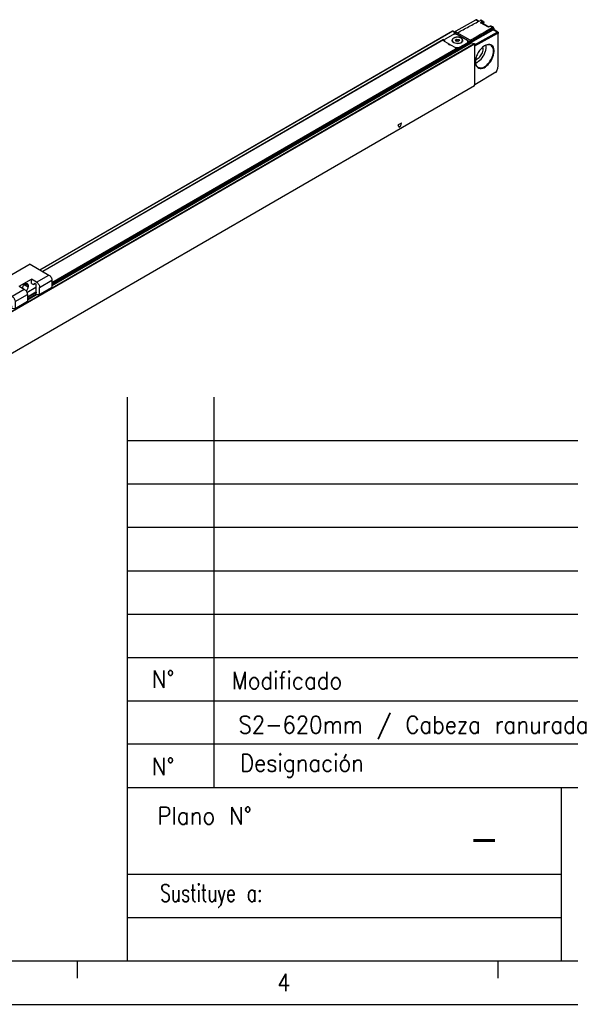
# Model space of a CAD drawing. Header units: millimetres. Extents: x -500 to 979, y -592 to 328.
# Tile 14 of 23: x -108 to -45, y -92 to 21. Entities that reach past the tile are written whole.
import ezdxf

# ---------------------------------------------------------------- set-up
doc = ezdxf.new("R2010")
doc.units = ezdxf.units.MM
doc.layers.add('1', color=7, linetype='Continuous')
doc.styles.add('CONVERTER_12', font='txt.shx', dxfattribs={"width": 0.9})
doc.styles.add('CONVERTER_14', font='txt.shx', dxfattribs={"width": 0.72})

# ---------------------------------------------------------------- blocks, each defined once
blk = doc.blocks.new('SOPORTE_INTERMEDIO_S__27', base_point=(-555.16, -60.08))
at = {"color": 7, "linetype": 'Continuous'}
for p, q in [((-533.95, -34.44), (-555.16, -46.72)), ((-533.95, -34.44), (-523.2, -40.66)), ((-540.31, -47.12), (-533.24, -43.03)), ((-533.24, -45.48), (-533.24, -43.03)), ((-530.27, -44.75), (-533.24, -43.03)), ((-532.04, -46.17), (-531.33, -45.36)), ((-531.33, -45.36), (-530.62, -45.77)), ((-521.43, -43.72), (-521.43, -47.8)), ((-555.16, -46.72), (-544.41, -52.94)), ((-555.16, -52.83), (-555.16, -46.72)), ((-540.31, -47.12), (-537.34, -48.84)), ((-535.85, -50.66), (-530.62, -47.63)), ((-535.18, -46.6), (-535.18, -47.42)), ((-533.24, -45.48), (-532.04, -46.17)), ((-532.04, -46.17), (-530.98, -45.56)), ((-530.62, -45.77), (-530.62, -50.5)), ((-530.62, -50.5), (-530.29, -50.69)), ((-530.61, -51.52), (-530.27, -50.7)), ((-530.27, -50.7), (-530.29, -50.69)), ((-521.43, -47.8), (-528.5, -51.89)), ((-528.5, -51.89), (-528.5, -47.81)), ((-547.38, -57.33), (-555.16, -52.83)), ((-547.38, -53.66), (-547.38, -57.33)), ((-546.18, -54.36), (-547.38, -53.66)), ((-547.38, -57.33), (-544.77, -55.82)), ((-545.47, -53.55), (-546.18, -54.36)), ((-546.18, -54.36), (-545.12, -53.75)), ((-544.77, -53.95), (-545.47, -53.55)), ((-544.77, -58.68), (-544.77, -53.95)), ((-535.57, -55.98), (-542.64, -60.08)), ((-542.64, -56), (-542.64, -60.08)), ((-535.57, -51.91), (-535.57, -55.98)), ((-530.42, -51.84), (-528.5, -51.89)), ((-544.43, -58.88), (-544.77, -58.68)), ((-544.76, -59.7), (-544.41, -58.89)), ((-542.64, -60.08), (-544.56, -60.02)), ((-544.43, -58.88), (-544.41, -58.89))]:
    blk.add_line(p, q, dxfattribs=at)
at = {"color": 3, "linetype": 'Continuous'}
for p, q in [((-530.27, -44.75), (-523.2, -40.66)), ((-528.5, -47.81), (-521.43, -43.72)), ((-544.41, -52.94), (-537.34, -48.84)), ((-537.36, -46.16), (-535.18, -47.42)), ((-536.77, -45.69), (-535.18, -46.6)), ((-542.64, -56), (-535.57, -51.91))]:
    blk.add_line(p, q, dxfattribs=at)
at = {"color": 7, "linetype": 'Continuous'}
for points, knots in [([(-530.27, -44.75), (-530.03, -44.92), (-529.54, -45.28), (-529, -46.06), (-528.6, -46.91), (-528.53, -47.52), (-528.5, -47.81)], [0, 0, 0, 0, 0.869803, 1.833015, 2.795759, 3.664313, 3.664313, 3.664313, 3.664313]), ([(-523.2, -40.66), (-522.96, -40.83), (-522.46, -41.19), (-521.93, -41.96), (-521.52, -42.82), (-521.46, -43.43), (-521.43, -43.72)], [0, 0, 0, 0, 0.869803, 1.833015, 2.795759, 3.664313, 3.664313, 3.664313, 3.664313]), ([(-538.36, -48.25), (-538.28, -47.88), (-538.12, -47.11), (-537.45, -46.18), (-536.59, -45.43), (-535.93, -45.53), (-535.65, -45.58)], [0, 0, 0, 0, 1.126424, 2.321801, 3.440081, 4.255271, 4.255271, 4.255271, 4.255271]), ([(-537.34, -48.84), (-537.1, -49.01), (-536.61, -49.38), (-536.07, -50.15), (-535.67, -51), (-535.6, -51.62), (-535.57, -51.91)], [0, 0, 0, 0, 0.869803, 1.833015, 2.795759, 3.664313, 3.664313, 3.664313, 3.664313]), ([(-535.18, -47.42), (-535.21, -47.68), (-535.27, -48.23), (-535.63, -49), (-535.99, -49.5), (-536.24, -49.76), (-536.29, -49.8), (-536.31, -49.82)], [0, 0, 0, 0, 0.787351, 1.64426, 2.517016, 2.617389, 2.715721, 2.715721, 2.715721, 2.715721]), ([(-535.65, -45.58), (-535.52, -45.7), (-535.22, -45.97), (-535.2, -46.38), (-535.18, -46.6)], [0, 0, 0, 0, 0.523909, 1.166148, 1.166148, 1.166148, 1.166148]), ([(-544.41, -52.94), (-544.18, -53.11), (-543.68, -53.47), (-543.14, -54.24), (-542.74, -55.1), (-542.67, -55.71), (-542.64, -56)], [0, 0, 0, 0, 0.869803, 1.833015, 2.795759, 3.664313, 3.664313, 3.664313, 3.664313]), ([(-530.61, -51.52), (-530.62, -51.55), (-530.63, -51.62), (-530.58, -51.72), (-530.52, -51.81), (-530.45, -51.83), (-530.42, -51.84)], [0, 0, 0, 0, 0.0923306, 0.207306, 0.3207298, 0.4096698, 0.4096698, 0.4096698, 0.4096698]), ([(-544.56, -60.02), (-544.59, -60.01), (-544.66, -59.99), (-544.72, -59.9), (-544.77, -59.8), (-544.76, -59.73), (-544.76, -59.7)], [0, 0, 0, 0, 0.08894, 0.2023638, 0.3173392, 0.4096698, 0.4096698, 0.4096698, 0.4096698])]:
    blk.add_open_spline(points, degree=3, knots=knots, dxfattribs=at)
blk = doc.blocks.new('REGLA_S-620__29', base_point=(-812.41, -232.3))
at = {"color": 7, "linetype": 'Continuous'}
for p, q in [((-289.73, 99.4), (-277.11, 106.44)), ((-276.62, 106.49), (-275.28, 105.71)), ((-272.77, 105.48), (-273.98, 106.18)), ((-273.83, 104.8), (-273.76, 104.77)), ((-269.64, 102.38), (-273.76, 104.77)), ((-272.51, 104.04), (-272.51, 104.94)), ((-268.83, 102.83), (-269.73, 102.33)), ((-267.03, 102.16), (-268.25, 102.86)), ((-528.44, -37.62), (-290.52, 100.08)), ((-290.45, 97.8), (-294.7, 95.34)), ((-290.37, 100.04), (-289.15, 98.82)), ((-289.88, 98.34), (-289.88, 98.03)), ((-289.77, 98.47), (-288.4, 99.26)), ((-287.8, 98.96), (-288.3, 99.25)), ((-287.91, 98.2), (-281.9, 94.73)), ((-282.32, 94.73), (-287.63, 97.8)), ((-279.92, 93.3), (-267.16, 100.68)), ((-277.83, 92.13), (-264.88, 99.36)), ((-277.62, 91.44), (-264.53, 98.75)), ((-264.39, 99.41), (-266.83, 100.82)), ((-264.19, 98.54), (-264.19, 98.95)), ((-264.19, 80.64), (-264.19, 98.54)), ((-295.66, 95.06), (-526.67, -38.65)), ((-295.71, 94.85), (-295.7, 94.97)), ((-295.63, 95.01), (-295.63, 94.53)), ((-295.28, 94.39), (-295.46, 94.29)), ((-295.28, 94.14), (-295.28, 94.52)), ((-293.05, 92.83), (-295.12, 94.03)), ((-293.04, 92.74), (-291.34, 91.76)), ((-289.11, 90.55), (-291.18, 91.75)), ((-290.73, 94.5), (-290.73, 94.67)), ((-288.85, 94.84), (-288.03, 95.31)), ((-288.55, 94.19), (-288.85, 94.84)), ((-288.55, 94.19), (-288.03, 94.5)), ((-287.43, 94.02), (-288.55, 94.19)), ((-288.03, 95.31), (-286.92, 95.14)), ((-288.03, 95.31), (-288.03, 94.5)), ((-288.03, 94.5), (-286.92, 94.32)), ((-286.92, 94.32), (-287.43, 94.02)), ((-287.14, 89.28), (-281.39, 92.61)), ((-286.92, 95.14), (-286.92, 94.32)), ((-286.92, 95.14), (-286.62, 94.49)), ((-286.62, 94.49), (-286.92, 94.32)), ((-286.57, 90.63), (-282.32, 93.09)), ((-282.32, 92.27), (-286.57, 89.82)), ((-284.73, 94.5), (-284.73, 94.67)), ((-281.74, 93.09), (-281.74, 93.91)), ((-281.39, 93.42), (-281.39, 92.61)), ((-281.31, 93.91), (-281.32, 93.79)), ((-280.1, 94.5), (-280.38, 94.66)), ((-279.95, 94.26), (-279.95, 93.43)), ((-279.76, 93.17), (-278.02, 92.89)), ((-277.83, 91.8), (-277.83, 92.63)), ((-277.83, 91.8), (-277.62, 91.44)), ((-277.83, 91.8), (-277.83, 68.89)), ((-277.62, 69.01), (-277.62, 91.44)), ((-287.14, 90.09), (-287.14, 89.28)), ((-265.56, 76.23), (-277.62, 69.01)), ((-277.87, 68.39), (-786.28, -225.87)), ((-277.83, 68.89), (-277.62, 69.01)), ((-277.83, 68.48), (-277.83, 68.89))]:
    blk.add_line(p, q, dxfattribs=at)
at = {"color": 3, "linetype": 'Continuous'}
for p, q in [((-275.57, 105.55), (-277.11, 106.44)), ((-274.48, 106.14), (-273.26, 105.44)), ((-274.39, 104.81), (-273.26, 105.44)), ((-269.87, 102.19), (-274.39, 104.81)), ((-273.83, 104.8), (-273.12, 105.19)), ((-272.56, 104.07), (-272.56, 104.86)), ((-268.73, 102.82), (-269.87, 102.19)), ((-268.73, 102.82), (-267.51, 102.11)), ((-528.33, -37.69), (-290.37, 100.04)), ((-289.53, 98.54), (-288.3, 99.25)), ((-287.91, 97.93), (-287.91, 98.2)), ((-280.38, 94.66), (-287.8, 98.96)), ((-267.51, 102.11), (-267.16, 101.5)), ((-264.88, 99.36), (-267.16, 100.68)), ((-264.53, 98.75), (-264.88, 99.36)), ((-786.43, -201.37), (-278.02, 92.89)), ((-786.24, -201.63), (-277.83, 92.63)), ((-295.7, 94.97), (-526.61, -38.68)), ((-279.95, 93.43), (-521.43, -46.33)), ((-521.43, -46.71), (-279.76, 93.17)), ((-295.28, 94.45), (-295.49, 94.32)), ((-282.32, 92.27), (-282.32, 93.09)), ((-281.9, 94.36), (-281.9, 94.73)), ((-281.39, 93.42), (-279.95, 94.26)), ((-281.32, 93.79), (-280.1, 94.5)), ((-287.49, 90.22), (-521.43, -45.18)), ((-287.14, 90.09), (-521.43, -45.5)), ((-286.57, 89.82), (-286.57, 90.63)), ((-277.83, 68.48), (-786.24, -225.77)), ((-321.12, 44.63), (-321.87, 45.7)), ((-321.72, 46.1), (-320.21, 46.97)), ((-320.06, 46.75), (-320.81, 44.81)), ((-530.62, -50.5), (-535.57, -53.36)), ((-530.34, -50.66), (-535.57, -53.69)), ((-530.61, -51.65), (-535.57, -54.52)), ((-535.57, -54.89), (-530.3, -51.84))]:
    blk.add_line(p, q, dxfattribs=at)
blk.add_arc((-273.4, 105.2), 0.279, 359.0255, 59.8242, dxfattribs=at)
at = {"color": 7, "linetype": 'Continuous'}
for centre, radius, start, end in [((-289.5, 98), 0.541, 93.0856, 119.78), ((-280.24, 94.26), 0.283, 0.0306, 59.9695)]:
    blk.add_arc(centre, radius, start, end, dxfattribs=at)
for points, knots in [([(-287.8, 98.96), (-286.69, 99.56), (-284.48, 100.76), (-281.15, 102.55), (-277.81, 104.35), (-275.59, 105.55), (-274.48, 106.14)], [0, 0, 0, 0, 3.780232, 7.560463, 11.347824, 15.135181, 15.135181, 15.135181, 15.135181]), ([(-276.62, 106.49), (-276.7, 106.51), (-276.87, 106.56), (-277.03, 106.49), (-277.11, 106.44)], [0, 0, 0, 0, 0.2285345, 0.507372, 0.507372, 0.507372, 0.507372]), ([(-273.98, 106.18), (-274.03, 106.2), (-274.13, 106.24), (-274.27, 106.23), (-274.39, 106.19), (-274.45, 106.16), (-274.48, 106.14)], [0, 0, 0, 0, 0.1484705, 0.312642, 0.4122035, 0.5188611, 0.5188611, 0.5188611, 0.5188611]), ([(-274.39, 104.81), (-274.35, 104.81), (-274.25, 104.83), (-274.1, 104.84), (-273.95, 104.83), (-273.86, 104.81), (-273.83, 104.8)], [0, 0, 0, 0, 0.1234289, 0.3107978, 0.4569802, 0.5682655, 0.5682655, 0.5682655, 0.5682655]), ([(-272.77, 105.48), (-272.74, 105.46), (-272.66, 105.41), (-272.58, 105.29), (-272.52, 105.13), (-272.51, 105.01), (-272.51, 104.94)], [0, 0, 0, 0, 0.1108787, 0.2790534, 0.4150139, 0.6267463, 0.6267463, 0.6267463, 0.6267463]), ([(-269.73, 102.33), (-269.74, 102.32), (-269.77, 102.3), (-269.8, 102.27), (-269.83, 102.23), (-269.85, 102.2), (-269.87, 102.19)], [0, 0, 0, 0, 0.0428968, 0.0907963, 0.1427579, 0.1986766, 0.1986766, 0.1986766, 0.1986766]), ([(-268.83, 102.83), (-268.79, 102.85), (-268.69, 102.9), (-268.53, 102.93), (-268.37, 102.92), (-268.29, 102.88), (-268.25, 102.86)], [0, 0, 0, 0, 0.1475249, 0.3403558, 0.4818958, 0.6154886, 0.6154886, 0.6154886, 0.6154886]), ([(-267.03, 102.16), (-267.08, 102.18), (-267.17, 102.22), (-267.31, 102.2), (-267.42, 102.16), (-267.48, 102.13), (-267.51, 102.11)], [0, 0, 0, 0, 0.1430297, 0.301851, 0.3988723, 0.5033664, 0.5033664, 0.5033664, 0.5033664]), ([(-290.52, 100.08), (-290.5, 100.09), (-290.44, 100.1), (-290.4, 100.06), (-290.37, 100.04)], [0, 0, 0, 0, 0.0695574, 0.1640678, 0.1640678, 0.1640678, 0.1640678]), ([(-289.77, 98.47), (-289.78, 98.46), (-289.81, 98.44), (-289.84, 98.41), (-289.87, 98.38), (-289.87, 98.35), (-289.88, 98.34)], [0, 0, 0, 0, 0.0493668, 0.0934154, 0.1393934, 0.17853, 0.17853, 0.17853, 0.17853]), ([(-289.53, 98.54), (-289.23, 98.54), (-288.67, 98.54), (-288.15, 98.31), (-287.91, 98.2)], [0, 0, 0, 0, 0.875241, 1.666828, 1.666828, 1.666828, 1.666828]), ([(-288.4, 99.26), (-288.38, 99.26), (-288.35, 99.27), (-288.32, 99.26), (-288.3, 99.25)], [0, 0, 0, 0, 0.0468022, 0.1042475, 0.1042475, 0.1042475, 0.1042475]), ([(-280.38, 94.66), (-279.31, 95.28), (-277.17, 96.52), (-273.95, 98.39), (-270.73, 100.25), (-268.59, 101.49), (-267.51, 102.11)], [0, 0, 0, 0, 3.712795, 7.42559, 11.145389, 14.865192, 14.865192, 14.865192, 14.865192]), ([(-279.95, 94.09), (-278.89, 94.71), (-276.78, 95.93), (-273.58, 97.78), (-270.38, 99.63), (-268.23, 100.88), (-267.16, 101.5)], [0, 0, 0, 0, 3.671944, 7.343887, 11.063257, 14.780058, 14.780058, 14.780058, 14.780058]), ([(-266.82, 101.3), (-266.83, 101.34), (-266.84, 101.43), (-266.91, 101.53), (-267.04, 101.55), (-267.12, 101.52), (-267.16, 101.5)], [0, 0, 0, 0, 0.1339242, 0.2472862, 0.3601591, 0.4968797, 0.4968797, 0.4968797, 0.4968797]), ([(-266.82, 100.78), (-266.88, 100.77), (-267, 100.77), (-267.1, 100.71), (-267.16, 100.68)], [0, 0, 0, 0, 0.162662, 0.3515403, 0.3515403, 0.3515403, 0.3515403]), ([(-266.83, 101.72), (-266.83, 101.78), (-266.84, 101.87), (-266.88, 101.99), (-266.94, 102.09), (-267, 102.13), (-267.03, 102.16)], [0, 0, 0, 0, 0.1713237, 0.2780914, 0.3762944, 0.505059, 0.505059, 0.505059, 0.505059]), ([(-266.83, 101.72), (-266.83, 101.68), (-266.83, 101.61), (-266.83, 101.51), (-266.83, 101.4), (-266.82, 101.33), (-266.82, 101.3)], [0, 0, 0, 0, 0.1049516, 0.2099032, 0.3148546, 0.4198058, 0.4198058, 0.4198058, 0.4198058]), ([(-266.83, 100.82), (-266.83, 100.9), (-266.82, 101.06), (-266.82, 101.22), (-266.82, 101.3)], [0, 0, 0, 0, 0.2381503, 0.4827262, 0.4827262, 0.4827262, 0.4827262]), ([(-266.82, 100.78), (-266.82, 100.78), (-266.82, 100.8), (-266.83, 100.81), (-266.83, 100.82)], [0, 0, 0, 0, 0.02013951, 0.04152316, 0.04152316, 0.04152316, 0.04152316]), ([(-264.88, 99.36), (-264.79, 99.41), (-264.63, 99.48), (-264.47, 99.43), (-264.39, 99.41)], [0, 0, 0, 0, 0.2788376, 0.507372, 0.507372, 0.507372, 0.507372]), ([(-264.53, 98.75), (-264.44, 98.78), (-264.25, 98.83), (-264.21, 98.64), (-264.19, 98.54)], [0, 0, 0, 0, 0.2468009, 0.4954625, 0.4954625, 0.4954625, 0.4954625]), ([(-264.39, 99.41), (-264.33, 99.35), (-264.2, 99.23), (-264.19, 99.05), (-264.19, 98.95)], [0, 0, 0, 0, 0.2328484, 0.5182881, 0.5182881, 0.5182881, 0.5182881]), ([(-295.12, 94.03), (-295.29, 94.14), (-295.59, 94.34), (-295.67, 94.69), (-295.71, 94.85)], [0, 0, 0, 0, 0.573572, 1.041979, 1.041979, 1.041979, 1.041979]), ([(-295.7, 94.97), (-295.7, 94.98), (-295.69, 95), (-295.68, 95.02), (-295.67, 95.05), (-295.66, 95.05), (-295.66, 95.06)], [0, 0, 0, 0, 0.0290335, 0.0618154, 0.0858808, 0.1013022, 0.1013022, 0.1013022, 0.1013022]), ([(-295.66, 95.06), (-295.66, 95.06), (-295.65, 95.06), (-295.64, 95.06), (-295.63, 95.03), (-295.63, 95.01), (-295.63, 95.01)], [0, 0, 0, 0, 0.00678221, 0.01356443, 0.04625814, 0.07032487, 0.07032487, 0.07032487, 0.07032487]), ([(-294.7, 95.34), (-294.86, 95.23), (-295.17, 95.03), (-295.25, 94.68), (-295.28, 94.52)], [0, 0, 0, 0, 0.573572, 1.041979, 1.041979, 1.041979, 1.041979]), ([(-295.28, 94.52), (-295.27, 94.43), (-295.25, 94.23), (-295.13, 94.08), (-295.07, 94)], [0, 0, 0, 0, 0.2757597, 0.5755629, 0.5755629, 0.5755629, 0.5755629]), ([(-291.18, 91.75), (-291.66, 91.79), (-292.47, 91.87), (-292.88, 92.55), (-293.05, 92.83)], [0, 0, 0, 0, 1.332097, 2.278226, 2.278226, 2.278226, 2.278226]), ([(-284.63, 94.67), (-284.74, 94.99), (-284.99, 95.75), (-286.27, 96.31), (-287.73, 96.54), (-289.2, 96.31), (-290.48, 95.75), (-290.73, 94.99), (-290.83, 94.67)], [0, 0, 0, 0, 0.988581, 2.299572, 3.868095, 5.436619, 6.74761, 7.736191, 7.736191, 7.736191, 7.736191]), ([(-290.62, 95.15), (-290.68, 95.06), (-290.78, 94.88), (-290.81, 94.68), (-290.83, 94.58)], [0, 0, 0, 0, 0.3111613, 0.6081016, 0.6081016, 0.6081016, 0.6081016]), ([(-290.83, 94.67), (-290.78, 94.42), (-290.65, 93.88), (-290.18, 93.57), (-289.92, 93.4)], [0, 0, 0, 0, 0.72603, 1.615067, 1.615067, 1.615067, 1.615067]), ([(-284.73, 94.67), (-284.84, 94.98), (-285.08, 95.71), (-286.32, 96.26), (-287.73, 96.48), (-289.15, 96.26), (-290.39, 95.71), (-290.63, 94.98), (-290.73, 94.67)], [0, 0, 0, 0, 0.956691, 2.225392, 3.743318, 5.261244, 6.529945, 7.486636, 7.486636, 7.486636, 7.486636]), ([(-290.73, 94.67), (-290.68, 94.43), (-290.56, 93.9), (-290.1, 93.6), (-289.85, 93.44)], [0, 0, 0, 0, 0.70261, 1.562968, 1.562968, 1.562968, 1.562968]), ([(-290.59, 93.98), (-290.63, 94.06), (-290.71, 94.23), (-290.73, 94.41), (-290.73, 94.5)], [0, 0, 0, 0, 0.2768421, 0.5444193, 0.5444193, 0.5444193, 0.5444193]), ([(-289.92, 93.4), (-289.4, 93.19), (-288.31, 92.77), (-286.64, 92.92), (-285.1, 93.43), (-284.77, 94.3), (-284.63, 94.67)], [0, 0, 0, 0, 1.661471, 3.455453, 4.99559, 6.12102, 6.12102, 6.12102, 6.12102]), ([(-289.85, 93.44), (-289.35, 93.24), (-288.29, 92.83), (-286.68, 92.97), (-285.19, 93.47), (-284.87, 94.31), (-284.73, 94.67)], [0, 0, 0, 0, 1.607876, 3.343987, 4.834442, 5.923568, 5.923568, 5.923568, 5.923568]), ([(-284.64, 94.58), (-284.65, 94.69), (-284.69, 94.92), (-284.82, 95.11), (-284.88, 95.21)], [0, 0, 0, 0, 0.3304954, 0.6803614, 0.6803614, 0.6803614, 0.6803614]), ([(-284.73, 94.5), (-284.74, 94.41), (-284.75, 94.22), (-284.84, 94.04), (-284.88, 93.96)], [0, 0, 0, 0, 0.2798692, 0.5704428, 0.5704428, 0.5704428, 0.5704428]), ([(-281.74, 93.91), (-281.77, 94.07), (-281.85, 94.42), (-282.16, 94.62), (-282.32, 94.73)], [0, 0, 0, 0, 0.468406, 1.041979, 1.041979, 1.041979, 1.041979]), ([(-282.32, 93.09), (-282.16, 93.2), (-281.85, 93.4), (-281.77, 93.75), (-281.74, 93.91)], [0, 0, 0, 0, 0.573572, 1.041979, 1.041979, 1.041979, 1.041979]), ([(-282.32, 92.27), (-282.16, 92.38), (-281.85, 92.58), (-281.77, 92.93), (-281.74, 93.09)], [0, 0, 0, 0, 0.573572, 1.041979, 1.041979, 1.041979, 1.041979]), ([(-281.9, 94.73), (-281.73, 94.62), (-281.43, 94.42), (-281.35, 94.07), (-281.31, 93.91)], [0, 0, 0, 0, 0.573572, 1.041979, 1.041979, 1.041979, 1.041979]), ([(-281.74, 93.64), (-281.66, 93.58), (-281.53, 93.47), (-281.43, 93.32), (-281.39, 93.25)], [0, 0, 0, 0, 0.2784394, 0.5274307, 0.5274307, 0.5274307, 0.5274307]), ([(-281.39, 93.42), (-281.39, 93.46), (-281.38, 93.52), (-281.36, 93.62), (-281.34, 93.71), (-281.33, 93.76), (-281.32, 93.79)], [0, 0, 0, 0, 0.0923988, 0.209338, 0.2900054, 0.3724617, 0.3724617, 0.3724617, 0.3724617]), ([(-279.76, 93.17), (-279.81, 93.19), (-279.92, 93.25), (-279.94, 93.37), (-279.95, 93.43)], [0, 0, 0, 0, 0.1603525, 0.3392879, 0.3392879, 0.3392879, 0.3392879]), ([(-278.02, 92.89), (-277.97, 92.86), (-277.87, 92.8), (-277.85, 92.69), (-277.83, 92.63)], [0, 0, 0, 0, 0.1603525, 0.3392879, 0.3392879, 0.3392879, 0.3392879]), ([(-277.34, 82.22), (-277.23, 81.11), (-277.01, 79.07), (-273.6, 77.96), (-270.49, 79.94), (-267.93, 83.07), (-266.53, 86.85), (-266.42, 90.53), (-269.16, 92.84), (-271.02, 91.97), (-272.04, 91.49)], [0, 0, 0, 0, 3.066068, 5.646588, 9.092091, 13.401089, 17.695083, 21.107482, 23.679621, 26.777197, 26.777197, 26.777197, 26.777197]), ([(-272.21, 91.39), (-272.88, 90.87), (-274.28, 89.79), (-275.83, 87.57), (-276.99, 85.12), (-277.23, 83.37), (-277.34, 82.53)], [0, 0, 0, 0, 2.517234, 5.276536, 8.035837, 10.553071, 10.553071, 10.553071, 10.553071]), ([(-276.28, 81.92), (-275.25, 82.74), (-273.12, 84.45), (-271.66, 87.58), (-271.09, 90.13), (-271.19, 91.31), (-271.24, 91.86)], [0, 0, 0, 0, 3.905208, 8.117215, 10.026438, 11.669848, 11.669848, 11.669848, 11.669848]), ([(-275.87, 79.1), (-275.08, 78.92), (-273.23, 78.5), (-270.52, 80.46), (-268.31, 83.22), (-267.02, 86.51), (-266.67, 89.84), (-267.95, 91.23), (-268.5, 91.82)], [0, 0, 0, 0, 2.344815, 5.465268, 9.212081, 12.958894, 16.079347, 18.424162, 18.424162, 18.424162, 18.424162]), ([(-272.04, 91.49), (-272.07, 91.47), (-272.13, 91.44), (-272.18, 91.41), (-272.21, 91.39)], [0, 0, 0, 0, 0.1008763, 0.2027351, 0.2027351, 0.2027351, 0.2027351]), ([(-268.5, 91.82), (-269.05, 91.99), (-270.26, 92.35), (-271.41, 91.8), (-272.04, 91.49)], [0, 0, 0, 0, 1.65531, 3.667405, 3.667405, 3.667405, 3.667405]), ([(-287.49, 90.22), (-287.79, 90.22), (-288.35, 90.22), (-288.87, 90.44), (-289.11, 90.55)], [0, 0, 0, 0, 0.875241, 1.666828, 1.666828, 1.666828, 1.666828]), ([(-288.73, 90.38), (-288.35, 90.32), (-287.6, 90.22), (-286.91, 90.5), (-286.57, 90.63)], [0, 0, 0, 0, 1.137157, 2.217642, 2.217642, 2.217642, 2.217642]), ([(-287.14, 90.09), (-287.15, 90.12), (-287.17, 90.16), (-287.23, 90.18), (-287.3, 90.21), (-287.39, 90.22), (-287.46, 90.22), (-287.49, 90.22)], [0, 0, 0, 0, 0.0637659, 0.132437, 0.1843987, 0.2871357, 0.3979618, 0.3979618, 0.3979618, 0.3979618]), ([(-287.14, 89.59), (-287.04, 89.62), (-286.84, 89.67), (-286.66, 89.77), (-286.57, 89.82)], [0, 0, 0, 0, 0.3193034, 0.6252407, 0.6252407, 0.6252407, 0.6252407]), ([(-276.28, 83.91), (-275.6, 84.46), (-274.18, 85.59), (-273.19, 87.72), (-272.8, 89.52), (-272.95, 90.41), (-273.02, 90.81)], [0, 0, 0, 0, 2.587261, 5.377782, 6.829452, 8.044469, 8.044469, 8.044469, 8.044469]), ([(-277.34, 82.53), (-277.34, 82.52), (-277.34, 82.48), (-277.34, 82.44), (-277.34, 82.43)], [0, 0, 0, 0, 0.0534108, 0.106587, 0.106587, 0.106587, 0.106587]), ([(-277.34, 82.43), (-277.34, 82.41), (-277.34, 82.38), (-277.34, 82.35), (-277.34, 82.33)], [0, 0, 0, 0, 0.04816634, 0.09617226, 0.09617226, 0.09617226, 0.09617226]), ([(-277.34, 82.33), (-277.34, 82.31), (-277.34, 82.28), (-277.34, 82.24), (-277.34, 82.22)], [0, 0, 0, 0, 0.0552586, 0.1102746, 0.1102746, 0.1102746, 0.1102746]), ([(-277.34, 82.22), (-277.28, 81.55), (-277.17, 80.32), (-276.27, 79.48), (-275.87, 79.1)], [0, 0, 0, 0, 1.947912, 3.560453, 3.560453, 3.560453, 3.560453]), ([(-277.26, 81.46), (-277.1, 81.52), (-276.76, 81.65), (-276.44, 81.83), (-276.28, 81.92)], [0, 0, 0, 0, 0.529026, 1.090755, 1.090755, 1.090755, 1.090755]), ([(-277.23, 83.52), (-277.08, 83.56), (-276.74, 83.66), (-276.44, 83.83), (-276.28, 83.91)], [0, 0, 0, 0, 0.4963, 1.038676, 1.038676, 1.038676, 1.038676]), ([(-265.3, 76.52), (-264.98, 77.21), (-264.37, 78.52), (-264.25, 79.95), (-264.19, 80.64)], [0, 0, 0, 0, 2.254225, 4.290005, 4.290005, 4.290005, 4.290005]), ([(-265.56, 76.23), (-265.51, 76.27), (-265.41, 76.35), (-265.34, 76.46), (-265.3, 76.52)], [0, 0, 0, 0, 0.1883154, 0.3957472, 0.3957472, 0.3957472, 0.3957472]), ([(-277.87, 68.39), (-277.86, 68.4), (-277.84, 68.42), (-277.83, 68.46), (-277.83, 68.48)], [0, 0, 0, 0, 0.0465697, 0.1036576, 0.1036576, 0.1036576, 0.1036576])]:
    blk.add_open_spline(points, degree=3, knots=knots, dxfattribs=at)
at = {"color": 3, "linetype": 'Continuous'}
for points, knots in [([(-273.26, 105.44), (-273.17, 105.48), (-273.01, 105.56), (-272.85, 105.5), (-272.77, 105.48)], [0, 0, 0, 0, 0.2788376, 0.507372, 0.507372, 0.507372, 0.507372]), ([(-273.12, 105.19), (-272.97, 105.23), (-272.67, 105.32), (-272.6, 105.01), (-272.56, 104.86)], [0, 0, 0, 0, 0.3948815, 0.79274, 0.79274, 0.79274, 0.79274]), ([(-272.51, 104.94), (-272.51, 104.93), (-272.52, 104.89), (-272.55, 104.87), (-272.56, 104.86)], [0, 0, 0, 0, 0.0468406, 0.1041979, 0.1041979, 0.1041979, 0.1041979]), ([(-268.83, 102.83), (-268.82, 102.83), (-268.78, 102.84), (-268.75, 102.83), (-268.73, 102.82)], [0, 0, 0, 0, 0.0469662, 0.1039856, 0.1039856, 0.1039856, 0.1039856]), ([(-268.73, 102.82), (-268.65, 102.86), (-268.49, 102.94), (-268.32, 102.89), (-268.25, 102.86)], [0, 0, 0, 0, 0.2788376, 0.507372, 0.507372, 0.507372, 0.507372]), ([(-321.72, 46.1), (-321.79, 46.04), (-321.9, 45.93), (-321.88, 45.77), (-321.87, 45.7)], [0, 0, 0, 0, 0.2443305, 0.4481876, 0.4481876, 0.4481876, 0.4481876]), ([(-320.06, 46.75), (-320.04, 46.84), (-320.01, 46.99), (-320.15, 46.98), (-320.21, 46.97)], [0, 0, 0, 0, 0.2036598, 0.3571808, 0.3571808, 0.3571808, 0.3571808]), ([(-321.12, 44.63), (-321.06, 44.62), (-320.92, 44.59), (-320.86, 44.72), (-320.81, 44.81)], [0, 0, 0, 0, 0.1536528, 0.3979015, 0.3979015, 0.3979015, 0.3979015])]:
    blk.add_open_spline(points, degree=3, knots=knots, dxfattribs=at)
at = {"color": 7, "linetype": 'Continuous'}
blk.add_open_spline([(-287.63, 97.8), (-288.1, 97.97), (-289.04, 98.3), (-289.98, 97.97), (-290.45, 97.8)], degree=3, dxfattribs=at)
blk = doc.blocks.new('REGLA_S2-620__30', base_point=(-812.41, -246.45))
for name, p in [('REGLA_S-620__29', (-812.41, -232.3)), ('SOPORTE_INTERMEDIO_S__27', (-555.16, -60.08))]:
    blk.add_blockref(name, p)
blk = doc.blocks.new('Iso0', base_point=(-732.75, -185))
blk.add_blockref('REGLA_S2-620__30', (-812.41, -246.45))
blk = doc.blocks.new('_A2', base_point=(89.41, -87.22))
at = {"layer": '1', "color": 7, "linetype": 'Continuous'}
for p, q in [((-95.59, -87.22), (-95.59, -22.22)), ((-85.59, -67.22), (-85.59, -22.22)), ((-95.59, -57.22), (89.41, -57.22)), ((-95.59, -67.22), (89.41, -67.22)), ((-45.59, -67.22), (-45.59, -77.22)), ((-95.59, -77.22), (-45.59, -77.22)), ((-45.59, -77.22), (-45.59, -82.22)), ((-45.59, -82.22), (-45.59, -87.22)), ((-479.59, -87.22), (89.41, -87.22))]:
    blk.add_line(p, q, dxfattribs=at)
at = {"layer": '1', "color": 2, "linetype": 'Continuous'}
for p, q in [((-95.59, -27.22), (89.41, -27.22)), ((-95.59, -32.22), (37.41, -32.22)), ((-95.59, -37.22), (37.41, -37.22)), ((-95.59, -42.22), (37.41, -42.22)), ((-95.59, -47.22), (37.41, -47.22)), ((-95.59, -52.22), (37.41, -52.22)), ((89.41, -62.22), (-95.59, -62.22)), ((-95.59, -82.22), (-45.59, -82.22)), ((-101.35, -89.22), (-101.35, -87.22)), ((-52.84, -89.22), (-52.84, -87.22)), ((-499.59, -92.22), (94.41, -92.22))]:
    blk.add_line(p, q, dxfattribs=at)
at = {"layer": '1', "color": 2}
for s, insert, char_height, attachment_point, line_spacing_factor, style in [('N%%d', (-91.47, -54.72), 2, 5, 1.320528, 'CONVERTER_12'), ('Modificado', (-83.56, -54.88), 2, 4, 1.320528, 'CONVERTER_12'), ('N%%d', (-91.47, -64.79), 2, 5, 1.320528, 'CONVERTER_12'), ('Designación', (-82.59, -64.72), 2, 4, 1.320528, 'CONVERTER_12'), ('Plano N%%d', (-81.25, -70.47), 2, 6, 1.320528, 'CONVERTER_12'), ('-', (-54.46, -73.09), 3.5, 5, 1.320528, 'CONVERTER_12'), ('Sustituye a:', (-80.03, -79.72), 2, 6, 1.320528, 'CONVERTER_14'), ('4', (-78.31, -89.7), 2, 4, 1.20048, 'CONVERTER_12')]:
    blk.add_mtext(s, dxfattribs=dict(at, insert=insert, char_height=char_height, attachment_point=attachment_point, line_spacing_factor=line_spacing_factor, style=style))

msp = doc.modelspace()

# ---------------------------------------------------------------- block references
msp.add_blockref('_A2', (89.41, -87.22))
at = {"xscale": 0.2, "yscale": 0.2, "zscale": 0.2}
msp.add_blockref('Iso0', (-146.55, -37), dxfattribs=at)

# ---------------------------------------------------------------- texts
at = {"layer": '1', "color": 2, "style": 'CONVERTER_12', "width": 0.9}
msp.add_text('S2-620mm / Cabeza ranurada', height=2, dxfattribs=at).set_placement((-82.8, -60.98))

doc.saveas('drawing.dxf')
